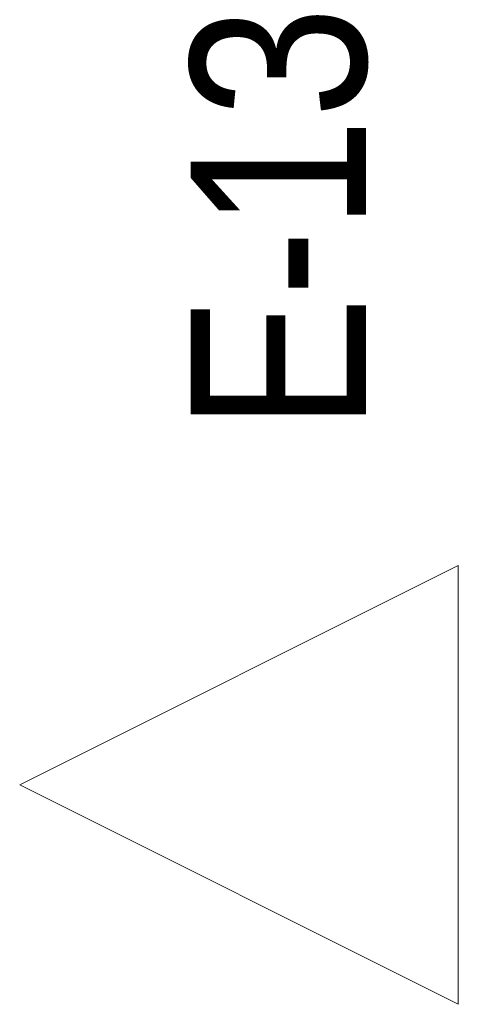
# Model space of a CAD drawing. Header units: millimetres. Extents: x 172139 to 266886, y 98118 to 138225.
# Tile 123 of 123: x 266636 to 266886, y 129936 to 130497. Entities that reach past the tile are written whole.
import ezdxf

# ---------------------------------------------------------------- set-up
doc = ezdxf.new("R2010")
doc.units = ezdxf.units.MM
doc.header["$MEASUREMENT"] = 0
doc.linetypes.add('Wipeout_Contour', pattern=[1000, 0, -1000])
doc.layers.add('Znaczniki - Elewacje', color=7, linetype='Continuous')
doc.layers.add('Znaczniki - Elewacje_Nr_pióra__7', color=7, linetype='Continuous', lineweight=13)
doc.styles.add('GENERATED_STYLE_1', font='txt')

# ---------------------------------------------------------------- blocks, each defined once
blk = doc.blocks.new('Elewacja_3', base_point=(266886, 141807.67))
at = {"layer": 'Znaczniki - Elewacje_Nr_pióra__7', "insert": (266834.82, 130504.58), "char_height": 100, "attachment_point": 9, "rotation": 90, "style": 'GENERATED_STYLE_1'}
blk.add_mtext('\\A1;{\\fArial Narrow|b0|i0|c238|p34;E-13}', dxfattribs=at)
at = {"color": 254, "linetype": 'Wipeout_Contour', "lineweight": 0, "ltscale": 890446.300494}
blk.add_wipeout([(266886, 130185.81), (266886, 129935.81), (266636, 130060.81)], dxfattribs=at).dxf.layer = 'Znaczniki - Elewacje'
at = {"layer": 'Znaczniki - Elewacje_Nr_pióra__7', "linetype": 'Continuous'}
for p, q in [((266636, 130060.81), (266886, 130185.81)), ((266886, 130185.81), (266886, 129935.81)), ((266886, 129935.81), (266636, 130060.81))]:
    blk.add_line(p, q, dxfattribs=at)

msp = doc.modelspace()

# ---------------------------------------------------------------- block references
at = {"layer": 'Znaczniki - Elewacje', "color": 151, "lineweight": 13, "true_color": 0x80c2ff}
msp.add_blockref('Elewacja_3', (266886, 141807.67), dxfattribs=at)

doc.saveas('drawing.dxf')
